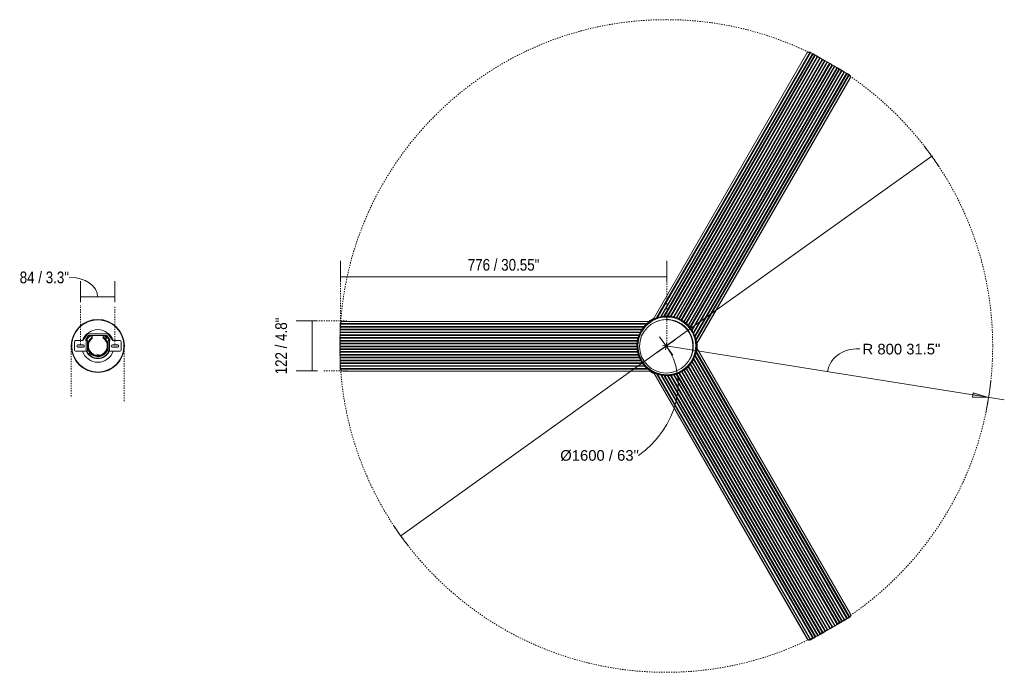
# Model space of a CAD drawing. Header units: millimetres. Extents: x 5571 to 11687, y -551 to 7395.
# Tile 3 of 3: x 9274 to 11687, y 5795 to 7395. Entities that reach past the tile are written whole.
import ezdxf

# ---------------------------------------------------------------- set-up
doc = ezdxf.new("R2010")
doc.units = ezdxf.units.MM
doc.linetypes.add('Dash', pattern=[6, 3, -3])
for name, color, linetype, lineweight in [('0_23', 7, 'Continuous', 9), ('0_87', 7, 'Continuous', 9), ('Aparatos eléctricos', 7, 'Continuous', 9), ('Cotas', 7, 'Continuous', 9), ('Cotas-13', 7, 'Continuous', 9), ('Elementos de detalle', 7, 'Continuous', 9), ('Lighthing Fixture Detail Wide Black', 7, 'Continuous', 20)]:
    doc.layers.add(name, color=color, linetype=linetype, lineweight=lineweight)
doc.layers.add('Lighthing Fixture Dim Grey Dash', color=7, linetype='Dash', lineweight=9, true_color=0xd2d2d2)
doc.styles.add('Arial', font='arial.ttf', dxfattribs={"height": 26})
doc.styles.add('Arial Narrow', font='ARIALN.TTF', dxfattribs={"height": 28.6})
doc.dimstyles.new('Diameter_-_3mm_Arial', dxfattribs={"dimscale": 304.8, "dimtxt": 26.526744, "dimasz": 0, "dimexe": 0.102362, "dimexo": 0, "dimgap": 0.063976, "dimtad": 3, "dimjust": 3, "dimtih": 1, "dimtoh": 1, "dimdec": 0, "dimzin": 0, "dimdsep": 46, "dimtxsty": 'Arial', "dimblk1": 'NONE', "dimblk2": 'NONE', "dimsah": 1, "dimcen": 0.09, "dimadec": 0, "dimazin": 0, "dimtfac": 1, "dimtdec": 4, "dimtix": 1, "dimtmove": 0, "dimatfit": 2, "dimfxl": 1, "dimtvp": 1, "dimtolj": 1, "dimtzin": 0, "dimarcsym": 2})
doc.dimstyles.new('FARO_-_2_2mm_Arial_Narrow_mm_Inch_Left', dxfattribs={"dimscale": 304.8, "dimtxt": 29.270126, "dimasz": 0, "dimexe": 0.127953, "dimexo": 0.0625, "dimgap": 0.021325, "dimtad": 1, "dimdec": 0, "dimzin": 0, "dimdsep": 46, "dimtxsty": 'Arial Narrow', "dimblk1": 'NONE', "dimblk2": 'NONE', "dimsah": 1, "dimcen": 0.09, "dimadec": 0, "dimazin": 0, "dimtfac": 1, "dimtdec": 4, "dimtix": 1, "dimtmove": 2, "dimatfit": 3, "dimfxl": 0.042651, "dimfxlon": 1, "dimtvp": 1, "dimtolj": 1, "dimtzin": 0, "dimarcsym": 2})
doc.dimstyles.new('FARO_-_2_2mm_Arial_Narrow_mm_Inch_Right', dxfattribs={"dimscale": 304.8, "dimtxt": 29.270126, "dimasz": 0, "dimexe": 0.127953, "dimexo": 0.0625, "dimgap": 0.021325, "dimtad": 1, "dimdec": 0, "dimzin": 0, "dimdsep": 46, "dimtxsty": 'Arial Narrow', "dimblk1": 'NONE', "dimblk2": 'NONE', "dimsah": 1, "dimcen": 0.09, "dimadec": 0, "dimazin": 0, "dimtfac": 1, "dimtdec": 4, "dimtix": 1, "dimtmove": 1, "dimatfit": 3, "dimfxl": 0.042651, "dimfxlon": 1, "dimtvp": 1, "dimtolj": 1, "dimtzin": 0, "dimarcsym": 2})
doc.dimstyles.new('FARO_-_2_2mm_Arial_Narrow_mm_Inch_Right_1', dxfattribs={"dimscale": 304.8, "dimtxt": 29.270126, "dimasz": 0, "dimexe": 0.127953, "dimexo": 0.0625, "dimgap": 0.021325, "dimtad": 1, "dimdec": 0, "dimzin": 0, "dimdsep": 46, "dimtxsty": 'Arial Narrow', "dimblk1": 'NONE', "dimblk2": 'NONE', "dimsah": 1, "dimcen": 0.09, "dimadec": 0, "dimazin": 0, "dimtfac": 1, "dimtdec": 4, "dimtix": 1, "dimtmove": 0, "dimatfit": 3, "dimfxl": 0.042651, "dimfxlon": 1, "dimtvp": 1, "dimtolj": 1, "dimtzin": 0, "dimarcsym": 2})
doc.dimstyles.new('Radial_-_3mm_Arial', dxfattribs={"dimscale": 304.8, "dimtxt": 26.526744, "dimasz": 0.127953, "dimexe": 0.127953, "dimexo": 0, "dimgap": 0.074639, "dimtad": 3, "dimjust": 3, "dimtih": 1, "dimtoh": 1, "dimdec": 0, "dimzin": 0, "dimdsep": 46, "dimtxsty": 'Arial', "dimsah": 1, "dimcen": 0.09, "dimdle": 0.127953, "dimadec": 0, "dimazin": 0, "dimtfac": 1, "dimtdec": 4, "dimtix": 1, "dimtmove": 0, "dimatfit": 2, "dimfxl": 1, "dimtvp": 1, "dimtfill": 1, "dimtolj": 1, "dimtzin": 0, "dimarcsym": 2})

# ---------------------------------------------------------------- blocks, each defined once
blk = doc.blocks.new('34287-1TW - 34287-1TW CRUISER XL LED Black fan with DC motor-587021-Planta_PDF Fixing Holes')
at = {"layer": '0_23'}
for p, q in [((-12.7, 28.5), (-12.7, 54.5)), ((-9.7, 57.5), (10.3, 57.5)), ((13.3, 54.5), (13.3, 36.5)), ((-13.8, 27.5), (-14.1, 27.5)), ((-12.7, 28.1), (-13.6, 26.6)), ((-11.8, 23.1), (-13.6, 26.6)), ((13.3, 28.5), (-12.7, 28.5)), ((-12.7, 28.5), (-12.7, 25.5)), ((13.3, 25.5), (-12.7, 25.5)), ((-2.7, 48.1), (-2.7, 47.7)), ((3.3, 47.7), (3.3, 48.1)), ((13.3, 36.5), (29, 25.5)), ((16.3, 29.5), (13.3, 29.5)), ((13.3, 29.5), (13.3, 28.5)), ((13.3, 25.5), (13.3, 28.5)), ((13.3, 28), (13.5, 28)), ((14.6, 27.5), (14.4, 27.5)), ((26.3, 22.5), (16.3, 29.5)), ((-25.7, 1.5), (-25.7, 0)), ((-25.7, 0), (-25.7, -1.5)), ((-23.2, 1.5), (-24.7, 1.5)), ((-23.2, -1.5), (-23.2, 1.5)), ((-23.2, 1.5), (-21.2, 1.5)), ((-21.2, 1.5), (-21.2, -1.5)), ((-21.2, 1.5), (-21.2, -1.5)), ((24.3, 13.5), (21.3, 13.5)), ((24.3, 19.6), (24.3, 13.5)), ((26.3, -22.5), (26.3, 22.5)), ((30.3, 23), (30.3, -23)), ((-24.7, -1.5), (-23.2, -1.5)), ((-23.2, -1.5), (-21.2, -1.5)), ((-13.6, -26.6), (-11.8, -23.1)), ((16.3, -29.5), (26.3, -22.5)), ((21.3, -13.5), (24.3, -13.5)), ((24.3, -13.5), (24.3, -19.6)), ((-14.1, -27.5), (-13.8, -27.5)), ((-12.7, -28.1), (-13.6, -26.6)), ((-12.7, -25.5), (-12.7, -28.5)), ((-12.7, -25.5), (13.3, -25.5)), ((-12.7, -54.5), (-12.7, -28.5)), ((-12.7, -28.5), (13.3, -28.5)), ((-2.7, -36.1), (-2.7, -36.6)), ((3.3, -36.6), (3.3, -36.1)), ((29, -25.5), (13.3, -36.5)), ((13.3, -28.5), (13.3, -25.5)), ((13.5, -28), (13.3, -28)), ((13.3, -28.5), (13.3, -29.5)), ((13.3, -29.5), (16.3, -29.5)), ((13.3, -36.5), (13.3, -54.5)), ((14.4, -27.5), (14.6, -27.5)), ((10.3, -57.5), (-9.7, -57.5))]:
    blk.add_line(p, q, dxfattribs=at)
at = {"layer": '0_23', "flags": 128}
for points in [[(-24.7, 1.5), (-24.6, 2.5), (-24.5, 3.5), (-24.3, 4.5), (-24.1, 5.5), (-23.9, 6.4), (-23.6, 7.4), (-23.3, 8.3), (-23, 9.3), (-22.6, 10.2), (-22.1, 11.1), (-21.7, 12), (-21.2, 12.9), (-20.7, 13.7), (-20.1, 14.5), (-19.5, 15.3), (-18.9, 16.1), (-18.2, 16.9), (-17.5, 17.6), (-16.8, 18.3), (-16.1, 18.9), (-15.3, 19.6), (-14.5, 20.2), (-13.7, 20.8), (-12.8, 21.3), (-12, 21.8), (-11.1, 22.3), (-10.2, 22.7), (-9.3, 23.1), (-8.3, 23.5), (-7.4, 23.8), (-6.4, 24.1), (-5.5, 24.3), (-4.5, 24.5), (-3.5, 24.7), (-2.5, 24.8), (-1.5, 24.9), (-0.5, 25), (0.5, 25), (1.5, 25), (2.5, 24.9), (3.5, 24.8), (4.5, 24.6), (5.4, 24.5), (6.4, 24.2), (7.4, 24), (8.3, 23.7), (9.3, 23.3), (10.2, 22.9), (11.1, 22.5), (12, 22.1), (12.9, 21.6), (13.7, 21.1), (14.6, 20.5), (15.4, 19.9), (16.2, 19.3), (16.9, 18.6), (17.6, 18), (18.3, 17.3), (19, 16.5), (19.7, 15.8), (20.3, 15), (20.9, 14.1), (21.3, 13.5)], [(21.3, -13.5), (20.7, -14.3), (20.1, -15.1), (19.5, -15.9), (18.9, -16.7), (18.2, -17.4), (17.5, -18.1), (16.7, -18.8), (16, -19.4), (15.2, -20), (14.4, -20.6), (13.5, -21.2), (12.7, -21.7), (11.8, -22.2), (10.9, -22.6), (10, -23), (9.1, -23.4), (8.1, -23.7), (7.2, -24), (6.2, -24.3), (5.2, -24.5), (4.2, -24.7), (3.3, -24.8), (2.3, -24.9), (1.3, -25), (0.3, -25), (-0.7, -25), (-1.7, -24.9), (-2.7, -24.8), (-3.7, -24.7), (-4.7, -24.5), (-5.7, -24.3), (-6.6, -24), (-7.6, -23.7), (-8.5, -23.4), (-9.5, -23), (-10.4, -22.6), (-11.3, -22.2), (-12.2, -21.7), (-13, -21.2), (-13.9, -20.6), (-14.7, -20.1), (-15.5, -19.4), (-16.2, -18.8), (-17, -18.1), (-17.7, -17.4), (-18.4, -16.7), (-19, -15.9), (-19.6, -15.2), (-20.2, -14.3), (-20.8, -13.5), (-21.3, -12.7), (-21.8, -11.8), (-22.2, -10.9), (-22.7, -10), (-23, -9.1), (-23.4, -8.1), (-23.7, -7.2), (-24, -6.2), (-24.2, -5.2), (-24.4, -4.3), (-24.5, -3.3), (-24.6, -2.3), (-24.7, -1.5)]]:
    blk.add_lwpolyline(points, dxfattribs=at)
at = {"layer": '0_23'}
for centre, radius, start, end in [((-9.7, 54.5), 3, 90, 180), ((0.3, 48.1), 3, 173.6268, 180), ((0.3, 48.1), 3, 21.8099, 158.1901), ((0.3, 48.1), 3, 360, 6.3732), ((10.3, 54.5), 3, 0, 90), ((0.3, 0), 31, 114.7939, 245.2061), ((0.3, 0), 30, 117.5, 242.5), ((0.3, 0), 25, 32.6836, 176.5602), ((0.3, 0), 31, 39.268, 64.6792), ((27.3, 23), 3, 0, 55.008), ((0.3, 0), 26, 117.4724, 176.6391), ((0.3, 0), 26, 162.8127, 176.0294), ((0.3, 0), 26, 149.335, 159.1157), ((0.3, 0), 23, 35.9413, 176.2607), ((0.3, 0), 26, 135.3259, 144.5426), ((0.3, 0), 26, 117.5, 130.9729), ((19.7, 19.4), 2, 90, 270), ((19.7, 19.4), 2, 270, 90), ((0.3, 0), 26, 183.3827, 222.222), ((0.3, 0), 26, 184.8315, 201.3503), ((0.3, 0), 25, 183.4398, 327.3164), ((0.3, 0), 26, 204.789, 222.1651), ((0.3, 0), 23, 183.7393, 324.0587), ((-19.2, -19.4), 2, 90, 270), ((-19.2, -19.4), 2, 85.0121, 90), ((-19.2, -19.4), 2, 270, 4.9879), ((-19.2, -19.4), 2, 4.9879, 85.0121), ((0.3, 0), 26, 227.8349, 242.5), ((0.3, 0), 31, 295.3208, 320.732), ((27.3, -23), 3, 304.992, 0), ((0.3, -36.1), 3, 173.5142, 180), ((0.3, -36.1), 3, 21.8345, 158.1655), ((0.3, -36.1), 3, 0, 6.4858), ((-9.7, -54.5), 3, 180, 270), ((10.3, -54.5), 3, 270, 0)]:
    blk.add_arc(centre, radius, start, end, dxfattribs=at)
for points in [[(-25.7, 0), (-25.7, 0.3), (-25.7, 0.8), (-25.7, 1.3), (-25.7, 1.5)], [(-25.7, -1.5), (-25.7, -1.3), (-25.7, -0.8), (-25.7, -0.3), (-25.7, 0)], [(21.3, 13.5), (21.3, 13.5), (21.1, 13.5), (20.2, 13.5), (19.4, 13.5), (18.9, 13.5)], [(18.9, -13.5), (19.4, -13.5), (20.2, -13.5), (21.1, -13.5), (21.3, -13.5), (21.3, -13.5)]]:
    blk.add_open_spline(points, degree=3, dxfattribs=at)
at = {"layer": 'Aparatos eléctricos', "flags": 128}
for points in [[(0.3, -64), (-2.3, -63.9), (-4.9, -63.8), (-7.4, -63.5), (-9.9, -63.2), (-12.5, -62.7), (-15, -62.2), (-17.4, -61.5), (-19.9, -60.8), (-22.3, -59.9), (-24.7, -58.9), (-27, -57.9), (-29.3, -56.8), (-31.5, -55.5), (-33.7, -54.2), (-35.9, -52.8), (-38, -51.3), (-40, -49.8), (-41.9, -48.1), (-43.8, -46.4), (-45.7, -44.6), (-47.4, -42.7), (-49.1, -40.8), (-50.7, -38.8), (-52.2, -36.7), (-53.6, -34.6), (-54.9, -32.4), (-56.2, -30.2), (-57.4, -27.9), (-58.4, -25.6), (-59.4, -23.2), (-60.3, -20.8), (-61.1, -18.3), (-61.7, -15.9), (-62.3, -13.4), (-62.8, -10.9), (-63.2, -8.3), (-63.5, -5.8), (-63.7, -3.2), (-63.7, -0.7), (-63.7, 1.9), (-63.6, 4.4), (-63.4, 7), (-63, 9.5), (-62.6, 12), (-62.1, 14.5), (-61.4, 17), (-60.7, 19.5), (-59.9, 21.9), (-59, 24.3), (-57.9, 26.6), (-56.8, 28.9), (-55.6, 31.2), (-54.3, 33.4), (-53, 35.6), (-51.5, 37.7), (-49.9, 39.7), (-48.3, 41.7), (-46.6, 43.6), (-44.8, 45.4), (-43, 47.2), (-41.1, 48.9), (-39.1, 50.5), (-37, 52), (-34.9, 53.5), (-32.7, 54.8), (-30.5, 56.1), (-28.3, 57.3), (-25.9, 58.4), (-23.6, 59.4), (-21.2, 60.3), (-18.8, 61.1), (-16.3, 61.8), (-13.8, 62.4), (-11.3, 62.9), (-8.8, 63.4), (-6.2, 63.7), (-3.7, 63.9), (-1.1, 64), (0.3, 64)], [(0.3, 64), (2.8, 63.9), (5.4, 63.8), (7.9, 63.5), (10.4, 63.2), (13, 62.7), (15.5, 62.2), (17.9, 61.5), (20.4, 60.8), (22.8, 59.9), (25.2, 58.9), (27.5, 57.9), (29.8, 56.8), (32.1, 55.5), (34.2, 54.2), (36.4, 52.8), (38.5, 51.3), (40.5, 49.8), (42.5, 48.1), (44.3, 46.4), (46.2, 44.6), (47.9, 42.7), (49.6, 40.8), (51.2, 38.8), (52.7, 36.7), (54.1, 34.6), (55.4, 32.4), (56.7, 30.2), (57.9, 27.9), (58.9, 25.6), (59.9, 23.2), (60.8, 20.8), (61.6, 18.3), (62.3, 15.9), (62.8, 13.4), (63.3, 10.9), (63.7, 8.3), (64, 5.8), (64.2, 3.2), (64.2, 0.7), (64.2, -1.9), (64.1, -4.4), (63.9, -7), (63.5, -9.5), (63.1, -12), (62.6, -14.5), (61.9, -17), (61.2, -19.5), (60.4, -21.9), (59.5, -24.3), (58.4, -26.6), (57.3, -28.9), (56.1, -31.2), (54.8, -33.4), (53.5, -35.6), (52, -37.7), (50.4, -39.7), (48.8, -41.7), (47.1, -43.6), (45.3, -45.4), (43.5, -47.2), (41.6, -48.9), (39.6, -50.5), (37.5, -52), (35.4, -53.5), (33.2, -54.8), (31, -56.1), (28.8, -57.3), (26.4, -58.4), (24.1, -59.4), (21.7, -60.3), (19.3, -61.1), (16.8, -61.8), (14.3, -62.4), (11.8, -62.9), (9.3, -63.4), (6.7, -63.7), (4.2, -63.9), (1.6, -64), (0.3, -64)]]:
    blk.add_lwpolyline(points, dxfattribs=at)
at = {"layer": 'Aparatos eléctricos'}
for radius, start, end in [(64, 90, 270), (64, 270, 90), (39.9, 109.0499, 250.9501), (39.9, 289.0499, 70.9501)]:
    blk.add_arc((0.3, 0), radius, start, end, dxfattribs=at)
blk = doc.blocks.new('34287-1TW - 34287-1TW CRUISER XL LED Black fan with DC motor-587021-Planta_PDF')
at = {"layer": '0_87'}
for p, q in [((-672.6, 435.5), (-675.2, 430.9)), ((-671.8, 436.8), (-672.6, 435.5)), ((-31.9, 65.6), (-672.6, 435.5)), ((-669.1, 441.4), (-671.8, 436.8)), ((-30.3, 66.4), (-671.8, 436.8)), ((-668.3, 442.8), (-669.1, 441.4)), ((-24, 69), (-669.1, 441.4)), ((-668.3, 442.8), (-665.7, 447.4)), ((-22, 69.6), (-668.3, 442.8)), ((-665.2, 448.2), (-665.7, 447.4)), ((-665.7, 447.4), (-14.7, 71.5)), ((-664.9, 448.7), (-12.4, 72)), ((-3.5, 73), (-657.1, 450.3)), ((4.8, 72.9), (657.1, 449.5)), ((5.4, 72.9), (657.2, 449.2)), ((664.9, 447.8), (13.7, 71.8)), ((16, 71.4), (665.7, 446.5)), ((23.2, 69.4), (668.4, 441.9)), ((25.2, 68.7), (669.2, 440.5)), ((31.3, 66.2), (671.8, 435.9)), ((33, 65.3), (672.6, 434.6)), ((657.2, 449.2), (657.1, 449.5)), ((665.2, 447.5), (665.4, 447.1)), ((665.4, 447.1), (665.2, 447.5)), ((665.7, 446.5), (665.4, 447.1)), ((668.4, 441.9), (665.7, 446.5)), ((669.2, 440.5), (668.4, 441.9)), ((671.8, 435.9), (669.2, 440.5)), ((672.6, 434.6), (671.8, 435.9)), ((675.3, 430), (672.6, 434.6)), ((-686.3, 411.7), (-689, 407.1)), ((-685.5, 413), (-686.3, 411.7)), ((-55.4, 47.4), (-686.3, 411.7)), ((-682.9, 417.6), (-685.5, 413)), ((-54.3, 48.6), (-685.5, 413)), ((-682.1, 419), (-682.9, 417.6)), ((-50.6, 52.6), (-682.9, 417.6)), ((-679.4, 423.6), (-682.1, 419)), ((-49.4, 53.7), (-682.1, 419)), ((-678.7, 424.9), (-679.4, 423.6)), ((-45.2, 57.4), (-679.4, 423.6)), ((-676, 429.5), (-678.7, 424.9)), ((-43.9, 58.4), (-678.7, 424.9)), ((-675.2, 430.9), (-676, 429.5)), ((-38.9, 61.7), (-676, 429.5)), ((-37.5, 62.7), (-675.2, 430.9)), ((38.5, 62.3), (675.3, 430)), ((39.9, 61.4), (676, 428.6)), ((44.8, 58.1), (678.7, 424)), ((46.1, 57), (679.5, 422.7)), ((50.3, 53.3), (682.1, 418.1)), ((51.6, 52.2), (682.9, 416.7)), ((55.2, 48.2), (685.6, 412.1)), ((56.2, 47), (686.4, 410.8)), ((676, 428.6), (675.3, 430)), ((678.7, 424), (676, 428.6)), ((679.5, 422.7), (678.7, 424)), ((682.1, 418.1), (679.5, 422.7)), ((682.9, 416.7), (682.1, 418.1)), ((685.6, 412.1), (682.9, 416.7)), ((686.4, 410.8), (685.6, 412.1)), ((689, 406.2), (686.4, 410.8)), ((-700, 387.9), (-702.7, 383.2)), ((-699.3, 389.2), (-700, 387.9)), ((-69, 23.5), (-700, 387.9)), ((-696.6, 393.8), (-699.3, 389.2)), ((-68.4, 25), (-699.3, 389.2)), ((-695.8, 395.2), (-696.6, 393.8)), ((-66.4, 30), (-696.6, 393.8)), ((-693.2, 399.8), (-695.8, 395.2)), ((-65.8, 31.4), (-695.8, 395.2)), ((-692.4, 401.1), (-693.2, 399.8)), ((-63.4, 36.2), (-693.2, 399.8)), ((-689.7, 405.7), (-692.4, 401.1)), ((-62.6, 37.5), (-692.4, 401.1)), ((-689, 407.1), (-689.7, 405.7)), ((-59.6, 41.9), (-689.7, 405.7)), ((-58.8, 43.2), (-689, 407.1)), ((59.6, 42.8), (689, 406.2)), ((60.4, 41.5), (689.8, 404.8)), ((63.4, 37), (692.4, 400.2)), ((64.1, 35.7), (693.2, 398.9)), ((66.5, 30.9), (695.9, 394.3)), ((67.2, 29.5), (696.7, 392.9)), ((69.1, 24.5), (699.3, 388.3)), ((69.6, 23), (700.1, 387)), ((689.8, 404.8), (689, 406.2)), ((692.4, 400.2), (689.8, 404.8)), ((693.2, 398.9), (692.4, 400.2)), ((695.9, 394.3), (693.2, 398.9)), ((696.7, 392.9), (695.9, 394.3)), ((699.3, 388.3), (696.7, 392.9)), ((700.1, 387), (699.3, 388.3)), ((702.8, 382.4), (700.1, 387)), ((-713.8, 364), (-716.5, 359.4)), ((-713, 365.4), (-713.8, 364)), ((-72.6, -6.1), (-713.8, 364)), ((-710.4, 370), (-713, 365.4)), ((-72.7, -4.3), (-713, 365.4)), ((-709.6, 371.3), (-710.4, 370)), ((-72.9, 1.9), (-710.4, 370)), ((-706.9, 376), (-709.6, 371.3)), ((-72.7, 3.7), (-709.6, 371.3)), ((-706.1, 377.3), (-706.9, 376)), ((-72.4, 9.6), (-706.9, 376)), ((-703.5, 381.9), (-706.1, 377.3)), ((-72, 11.2), (-706.1, 377.3)), ((-702.7, 383.2), (-703.5, 381.9)), ((-70.9, 16.7), (-703.5, 381.9)), ((-70.6, 18.3), (-702.7, 383.2)), ((71.2, 17.8), (702.8, 382.4)), ((71.6, 16.2), (703.5, 381)), ((72.7, 10.7), (706.2, 376.4)), ((72.9, 9), (707, 375.1)), ((73.1, -6.8), (713.8, 363.2)), ((73.2, -4.9), (713.1, 364.5)), ((73.3, 3.1), (709.6, 370.5)), ((73.4, 1.4), (710.4, 369.1)), ((703.5, 381), (702.8, 382.4)), ((706.2, 376.4), (703.5, 381)), ((707, 375.1), (706.2, 376.4)), ((709.6, 370.5), (707, 375.1)), ((710.4, 369.1), (709.6, 370.5)), ((713.1, 364.5), (710.4, 369.1)), ((713.8, 363.2), (713.1, 364.5)), ((716.5, 358.6), (713.8, 363.2)), ((-720.6, 352.1), (-68.7, -24.3)), ((-720.4, 352.5), (-720.3, 352.9)), ((-720.3, 352.9), (-720.4, 352.5)), ((-719.9, 353.5), (-720.3, 352.9)), ((-717.2, 358.1), (-719.9, 353.5)), ((-69.4, -22), (-719.9, 353.5)), ((-718, 344.8), (-718.2, 344.5)), ((-65.2, -32.6), (-718.2, 344.5)), ((-65.5, -32), (-718, 344.8)), ((-716.5, 359.4), (-717.2, 358.1)), ((-71.3, -14.8), (-717.2, 358.1)), ((-71.7, -12.8), (-716.5, 359.4)), ((65.3, -33.2), (718.2, 343.7)), ((720.7, 351.3), (68.9, -25)), ((719.9, 352.6), (69.7, -22.8)), ((71.7, -15.5), (717.3, 357.2)), ((72.1, -13.5), (716.5, 358.6)), ((717.3, 357.2), (716.5, 358.6)), ((717.3, 357.2), (719.9, 352.6)), ((720.4, 351.8), (719.9, 352.6)), ((-61.8, -38.7), (-61.8, -794)), ((-56.5, -800), (-56.5, -46.1)), ((-54.9, -800), (-54.9, -47.9)), ((60.1, -42.1), (60.1, -794)), ((60.4, -41.5), (60.4, -794)), ((-49.6, -53.5), (-49.6, -800)), ((-48.1, -54.8), (-48.1, -800)), ((-42.7, -59.2), (-42.7, -800)), ((-41.2, -60.2), (-41.2, -800)), ((-35.9, -63.7), (-35.9, -800)), ((-34.3, -64.4), (-34.3, -800)), ((-29, -67.1), (-29, -800)), ((-27.4, -67.8), (-27.4, -800)), ((-22.1, -69.6), (-22.1, -800)), ((-20.6, -70.1), (-20.6, -800)), ((-15.3, -71.4), (-15.3, -800)), ((-13.7, -71.7), (-13.7, -800)), ((12.2, -72.1), (12.2, -800)), ((13.8, -71.8), (13.8, -800)), ((19.1, -70.7), (19.1, -800)), ((20.7, -70.3), (20.7, -800)), ((26, -68.4), (26, -800)), ((27.5, -67.9), (27.5, -800)), ((32.9, -65.4), (32.9, -800)), ((34.4, -64.6), (34.4, -800)), ((39.7, -61.5), (39.7, -800)), ((41.3, -60.5), (41.3, -800)), ((46.6, -56.6), (46.6, -800)), ((48.2, -55.2), (48.2, -800)), ((53.5, -50.2), (53.5, -800)), ((55, -799.9), (55, -48.4)), ((-8.4, -72.7), (-8.4, -800)), ((-6.8, -72.8), (-6.8, -800)), ((-1.5, -73.1), (-1.5, -800)), ((0, -73.2), (0, -800)), ((5.4, -72.9), (5.4, -800)), ((6.9, -72.8), (6.9, -800)), ((60.1, -794), (60.4, -794)), ((-55.9, -800), (-54.9, -800)), ((-49.6, -800), (-54.9, -800)), ((-49.6, -800), (-48.1, -800)), ((-48.1, -800), (-42.7, -800)), ((-42.7, -800), (-41.2, -800)), ((-41.2, -800), (-35.9, -800)), ((-35.9, -800), (-34.3, -800)), ((-34.3, -800), (-29, -800)), ((-29, -800), (-27.4, -800)), ((-27.4, -800), (-22.1, -800)), ((-22.1, -800), (-20.6, -800)), ((-20.6, -800), (-15.3, -800)), ((-15.3, -800), (-13.7, -800)), ((-13.7, -800), (-8.4, -800)), ((-8.4, -800), (-6.8, -800)), ((-6.8, -800), (-1.5, -800)), ((-1.5, -800), (0, -800)), ((0, -800), (5.4, -800)), ((5.4, -800), (6.9, -800)), ((6.9, -800), (12.2, -800)), ((12.2, -800), (13.8, -800)), ((13.8, -800), (19.1, -800)), ((19.1, -800), (20.7, -800)), ((20.7, -800), (26, -800)), ((26, -800), (27.5, -800)), ((27.5, -800), (32.9, -800)), ((32.9, -800), (34.4, -800)), ((34.4, -800), (39.7, -800)), ((39.7, -800), (41.3, -800)), ((41.3, -800), (46.6, -800)), ((46.6, -800), (48.2, -800)), ((48.2, -800), (53.5, -800)), ((53.5, -800), (54.2, -800)), ((54.6, -800), (54.2, -800)), ((54.2, -800), (54.6, -800))]:
    blk.add_line(p, q, dxfattribs=at)
at = {"layer": '0_87', "flags": 128}
for points in [[(-664.9, 448.7), (-665, 448.5), (-665.2, 448.2)], [(-657.1, 450.3), (-661.3, 451), (-664.9, 448.7)], [(664.9, 447.8), (661.3, 449.9), (657.2, 449.2)], [(665.4, 447.1), (665.1, 447.5), (664.9, 447.8)], [(-720.6, 352.1), (-720.7, 348), (-718, 344.8)], [(-720.3, 352.9), (-720.4, 352.5), (-720.6, 352.1)], [(718.2, 343.7), (720.9, 347), (720.7, 351.3)], [(720.7, 351.3), (720.6, 351.5), (720.4, 351.8)], [(-61.8, -794), (-60.3, -798), (-56.5, -800)], [(55, -799.9), (58.7, -797.9), (60.1, -794)], [(-56.5, -800), (-56.2, -800), (-55.9, -800)], [(54.2, -800), (54.6, -800), (55, -799.9)]]:
    blk.add_lwpolyline(points, dxfattribs=at)
at = {"layer": '0_87'}
for centre, major_axis, start_param, end_param in [((660, 444.5), (5.2, 3), 0.392699, 1.570796), ((660, 444.5), (5.2, 3), 0, 0.076998), ((-715.3, 349.5), (-5.2, 3), 0.392699, 1.570796), ((-715.3, 349.5), (-5.2, 3), 0, 0.073042), ((54.6, -794), (0, 6), 3.534292, 4.712389), ((54.6, -794), (0, 6), 3.141593, 3.216379)]:
    blk.add_ellipse(centre, major_axis=major_axis, ratio=0.97437, start_param=start_param, end_param=end_param, dxfattribs=at)
at = {"layer": 'Aparatos eléctricos'}
for p, q in [((-3.9, 73.1), (-5, 73.1)), ((-3.9, 73.1), (-3.6, 73)), ((3.4, 73.2), (3.2, 73)), ((4.9, 73.1), (3.4, 73.2)), ((5.4, 72.9), (5.7, 73)), ((52.9, 36.4), (52.9, 36.4)), ((-65.5, -32), (-65.7, -31.8)), ((-65.4, -32.5), (-64.7, -33.8)), ((-64.7, -33.8), (-64.5, -34)), ((-61, -40.1), (-61, -39.9)), ((-61, -40.1), (-60.4, -41.1)), ((60.5, -41.6), (62, -39.3)), ((60.8, -41), (60.8, -41.2)), ((62, -39.3), (62, -39.1)), ((65.7, -33), (65.4, -33.1)), ((65.7, -33), (66.1, -32))]:
    blk.add_line(p, q, dxfattribs=at)
at = {"layer": 'Aparatos eléctricos', "flags": 128}
for points in [[(0.3, -71.4), (-2.6, -71.4), (-5.5, -71.2), (-8.3, -70.9), (-11.1, -70.5), (-13.9, -70), (-16.7, -69.4), (-19.5, -68.7), (-22.2, -67.8), (-24.9, -66.9), (-27.6, -65.8), (-30.2, -64.6), (-32.7, -63.4), (-35.2, -62), (-37.7, -60.5), (-40.1, -59), (-42.4, -57.3), (-44.7, -55.6), (-46.9, -53.7), (-49, -51.8), (-51, -49.8), (-52.9, -47.7), (-54.8, -45.5), (-56.6, -43.3), (-58.3, -41), (-59.9, -38.6), (-61.4, -36.2), (-62.8, -33.7), (-64.1, -31.1), (-65.2, -28.5), (-66.3, -25.9), (-67.3, -23.2), (-68.2, -20.5), (-69, -17.7), (-69.6, -14.9), (-70.2, -12.1), (-70.6, -9.3), (-70.9, -6.5), (-71.1, -3.6), (-71.2, -0.8), (-71.2, 2.1), (-71, 4.9), (-70.8, 7.8), (-70.4, 10.6), (-69.9, 13.4), (-69.3, 16.2), (-68.6, 19), (-67.8, 21.7), (-66.9, 24.4), (-65.8, 27.1), (-64.7, 29.7), (-63.5, 32.3), (-62.1, 34.8), (-60.7, 37.3), (-59.1, 39.7), (-57.5, 42), (-55.8, 44.3), (-54, 46.5), (-52.1, 48.7), (-50.1, 50.7), (-48, 52.7), (-45.9, 54.6), (-43.6, 56.4), (-41.4, 58.1), (-39, 59.7), (-36.6, 61.2), (-34.1, 62.6), (-31.6, 64), (-29, 65.2), (-26.4, 66.3), (-23.7, 67.3), (-21, 68.2), (-18.2, 69), (-15.4, 69.7), (-12.6, 70.3), (-9.8, 70.7), (-7, 71.1), (-4.1, 71.3), (-1.3, 71.4), (0.3, 71.4)], [(0.3, 71.4), (3.1, 71.4), (6, 71.2), (8.8, 70.9), (11.6, 70.5), (14.4, 70), (17.2, 69.4), (20, 68.7), (22.7, 67.8), (25.4, 66.9), (28.1, 65.8), (30.7, 64.6), (33.2, 63.4), (35.8, 62), (38.2, 60.5), (40.6, 59), (42.9, 57.3), (45.2, 55.6), (47.4, 53.7), (49.5, 51.8), (51.5, 49.8), (53.5, 47.7), (55.3, 45.5), (57.1, 43.3), (58.8, 41), (60.4, 38.6), (61.9, 36.2), (63.3, 33.7), (64.6, 31.1), (65.8, 28.5), (66.8, 25.9), (67.8, 23.2), (68.7, 20.5), (69.5, 17.7), (70.1, 14.9), (70.7, 12.1), (71.1, 9.3), (71.4, 6.5), (71.6, 3.6), (71.7, 0.8), (71.7, -2.1), (71.5, -4.9), (71.3, -7.8), (70.9, -10.6), (70.4, -13.4), (69.8, -16.2), (69.1, -19), (68.3, -21.7), (67.4, -24.4), (66.4, -27.1), (65.2, -29.7), (64, -32.3), (62.6, -34.8), (61.2, -37.3), (59.7, -39.7), (58, -42), (56.3, -44.3), (54.5, -46.5), (52.6, -48.7), (50.6, -50.7), (48.5, -52.7), (46.4, -54.6), (44.1, -56.4), (41.9, -58.1), (39.5, -59.7), (37.1, -61.2), (34.6, -62.6), (32.1, -64), (29.5, -65.2), (26.9, -66.3), (24.2, -67.3), (21.5, -68.2), (18.7, -69), (16, -69.7), (13.2, -70.3), (10.3, -70.7), (7.5, -71.1), (4.7, -71.3), (1.8, -71.4), (0.3, -71.4)], [(10.2, 63.2), (10.4, 63.2), (13, 62.7), (15.5, 62.2)], [(17, 61.7), (17.9, 61.5), (20.4, 60.8), (22.8, 59.9), (25.2, 58.9), (27.5, 57.9), (29.8, 56.8), (32.1, 55.5), (34.2, 54.2), (36.4, 52.8), (38.5, 51.3), (40.5, 49.8), (42.5, 48.1), (44.3, 46.4), (46.2, 44.6), (47.9, 42.7), (49.6, 40.8), (51.2, 38.8), (52.7, 36.7), (54.1, 34.6), (55.4, 32.4), (56.7, 30.2), (57.9, 27.9), (58.9, 25.6), (59.1, 25.2)]]:
    blk.add_lwpolyline(points, dxfattribs=at)
at = {"layer": 'Aparatos eléctricos'}
for radius, start, end in [(73.2, 90, 270), (74.6, 90, 94.5126), (74.6, 84.8981, 90), (73.2, 270, 90), (70.9, 90, 270), (65, 126.6442, 126.7948), (65, 90, 121.2812), (70.9, 270, 90), (65, 336.922, 90), (64, 37.1563, 67.8985), (64, 29.527, 30), (74.6, 204.8981, 213.5172), (74.6, 323.9026, 334.5126)]:
    blk.add_arc((0.3, 0), radius, start, end, dxfattribs=at)
blk = doc.blocks.new('DIMBLOCK9-Planta_PDF Fixing Holes')
at = {"layer": 'Cotas-13', "color": 251, "true_color": 0x5b5b5b}
for p, q in [((9422.4, 6715.1), (9422.4, 6754.1)), ((9506.6, 6715.1), (9506.6, 6754.1)), ((9422.4, 6715.1), (9506.6, 6715.1)), ((9422.4, 6715.1), (9422.4, 6702.1)), ((9506.6, 6715.1), (9506.6, 6702.1))]:
    blk.add_line(p, q, dxfattribs=at)
blk.add_ellipse((9394.8, 6715.1), major_axis=(69.7, 0), ratio=0.696666, start_param=0, end_param=1.570796, dxfattribs=at)
at = {"layer": 'Cotas-13', "color": 0, "insert": (9273.5, 6777.4), "char_height": 28.6, "width": 145.514, "attachment_point": 1, "line_spacing_factor": 0.974696, "style": 'Arial Narrow'}
blk.add_mtext('84 / 3.3"', dxfattribs=at)
blk = doc.blocks.new('_None')
blk = doc.blocks.new('DIMBLOCK10-Planta_PDF')
at = {"layer": 'Cotas-13', "color": 8, "true_color": 0x787878}
for p, q in [((10858.1, 6595), (11508.6, 7060.7)), ((10858.1, 6595), (10207.6, 6129.2)), ((10849, 6596.5), (10867.2, 6593.5)), ((10856.6, 6585.9), (10859.6, 6604))]:
    blk.add_line(p, q, dxfattribs=at)
for start, end in [(33.367, 37.8361), (213.367, 217.8361)]:
    blk.add_arc((10858.1, 6595), 800, start, end, dxfattribs=at)
blk.add_ellipse((10686, 6471.8), major_axis=(172.1, 123.2), ratio=0.844855, start_param=4.712389, end_param=6.283185, dxfattribs=at)
at = {"layer": 'Cotas-13', "color": 0, "insert": (10598.3, 6339.7), "char_height": 26, "width": 230.171, "attachment_point": 1, "line_spacing_factor": 0.941778, "style": 'Arial'}
blk.add_mtext('Ø1600 / 63"', dxfattribs=at)
blk = doc.blocks.new('DIMBLOCK11-Planta_PDF')
at = {"layer": 'Cotas-13', "true_color": 0x777777}
blk.add_hatch(color=8, dxfattribs=at).paths.add_polyline_path([(11648.1, 6468.7), (11610.4, 6479.9), (11608.8, 6469.8)])
at = {"layer": 'Cotas-13', "color": 8, "true_color": 0x777777}
for p, q in [((10874.3, 6572.6), (10841.9, 6617.3)), ((10880.4, 6611.1), (10835.8, 6578.8)), ((10858.1, 6595), (11686.6, 6462.6)), ((11610.4, 6479.9), (11608.8, 6469.8)), ((11608.8, 6469.8), (11648.1, 6468.7)), ((11648.1, 6468.7), (11610.4, 6479.9))]:
    blk.add_line(p, q, dxfattribs=at)
blk.add_arc((10858.1, 6595), 800, 348.1279, 353.7142, dxfattribs=at)
blk.add_ellipse((11328.5, 6519.8), major_axis=(-75.4, 12), ratio=0.890411, start_param=4.712389, end_param=6.283185, dxfattribs=at)
at = {"layer": 'Cotas-13', "color": 0, "insert": (11339.2, 6600.3), "char_height": 26, "width": 227.722, "attachment_point": 1, "line_spacing_factor": 0.941778, "style": 'Arial', "bg_fill": 3, "box_fill_scale": 1.25, "bg_fill_color": 256, "bg_fill_true_color": 13158600, "bg_fill_transparency": 0}
blk.add_mtext('R 800 31.5"', dxfattribs=at)
blk = doc.blocks.new('DIMBLOCK12-Planta_PDF')
at = {"layer": 'Cotas-13', "color": 251, "true_color": 0x5b5b5b}
for p, q in [((9990.5, 6656.3), (9951.5, 6656.3)), ((9990.5, 6656.3), (9990.5, 6534)), ((9990.5, 6656.3), (10003.5, 6656.3)), ((9990.5, 6534), (9951.5, 6534)), ((9990.5, 6534), (10003.5, 6534))]:
    blk.add_line(p, q, dxfattribs=at)
at = {"layer": 'Cotas-13', "color": 0, "insert": (9900, 6525.4), "char_height": 28.6, "width": 167.258, "attachment_point": 1, "rotation": 90, "line_spacing_factor": 0.974696, "style": 'Arial Narrow'}
blk.add_mtext('122 / 4.8"', dxfattribs=at)
blk = doc.blocks.new('DIMBLOCK13-Planta_PDF')
at = {"layer": 'Cotas-13', "color": 251, "true_color": 0x5b5b5b}
for p, q in [((10059.6, 6764.8), (10059.6, 6803.8)), ((10859.3, 6764.8), (10859.3, 6803.8)), ((10059.6, 6764.8), (10859.3, 6764.8)), ((10059.6, 6764.8), (10059.6, 6751.8)), ((10859.3, 6764.8), (10859.3, 6751.8))]:
    blk.add_line(p, q, dxfattribs=at)
at = {"layer": 'Cotas-13', "color": 0, "insert": (10371.6, 6808.3), "char_height": 28.6, "width": 210.745, "attachment_point": 1, "line_spacing_factor": 0.974696, "style": 'Arial Narrow'}
blk.add_mtext('776 / 30.55"', dxfattribs=at)

msp = doc.modelspace()

# ---------------------------------------------------------------- hatches: boundary and pattern name
at = {"layer": 'Elementos de detalle', "true_color": 0xc0c0c0}
h = msp.add_hatch(color=9, dxfattribs=at)
h.paths.add_polyline_path([(9428.4, 6592.1), (9429.1, 6592.2), (9429.9, 6592.5), (9430.5, 6593), (9431, 6593.6), (9431.3, 6594.3), (9431.4, 6595.1), (9431.3, 6595.9), (9431, 6596.6), (9430.5, 6597.2), (9429.9, 6597.7), (9429.1, 6598), (9428.4, 6598.1), (9415.6, 6598), (9414.9, 6597.7), (9414.3, 6597.2), (9413.8, 6596.6), (9413.5, 6595.9), (9413.4, 6595.1), (9413.5, 6594.3), (9413.8, 6593.6), (9414.3, 6593), (9414.9, 6592.5), (9415.6, 6592.2), (9417.2, 6592.1)])
h.paths.add_polyline_path([(9512.6, 6592.1), (9513.4, 6592.2), (9514.1, 6592.5), (9514.7, 6593), (9515.2, 6593.6), (9515.5, 6594.3), (9515.6, 6595.1), (9515.5, 6595.9), (9515.2, 6596.6), (9514.7, 6597.2), (9514.1, 6597.7), (9513.4, 6598), (9512.6, 6598.1), (9499.9, 6598), (9499.2, 6597.7), (9498.5, 6597.2), (9498.1, 6596.6), (9497.8, 6595.9), (9497.7, 6595.1), (9497.8, 6594.3), (9498.1, 6593.6), (9498.5, 6593), (9499.7, 6592.3), (9499.9, 6592.2), (9500.7, 6592.1), (9506.5, 6592.1)])

# ---------------------------------------------------------------- linework, layer by layer
at = {"layer": 'Lighthing Fixture Detail Wide Black'}
for p, q in [((9428.4, 6598.1), (9416.4, 6598.1)), ((9416.4, 6592.1), (9428.4, 6592.1)), ((9512.6, 6598.1), (9500.7, 6598.1)), ((9500.7, 6592.1), (9512.6, 6592.1))]:
    msp.add_line(p, q, dxfattribs=at)
for centre, radius, start, end in [((9465, 6595.1), 65, 0, 180), ((10858.1, 6594.1), 65.5, 90, 270), ((10858.1, 6594.1), 65.5, 270, 90), ((9465, 6595.1), 65, 180, 0), ((9416.4, 6595.1), 3, 90, 270), ((9428.4, 6595.1), 3, 270, 90), ((9500.7, 6595.1), 3, 90, 270), ((9512.6, 6595.1), 3, 270, 90)]:
    msp.add_arc(centre, radius, start, end, dxfattribs=at)
at = {"layer": 'Lighthing Fixture Dim Grey Dash'}
for p, q in [((10059.6, 6643.9), (10059.6, 6768.9)), ((10859.3, 6594.9), (10859.3, 6768.9)), ((9422.4, 6598.3), (9422.4, 6694.8)), ((9506.6, 6598.3), (9506.6, 6693.3)), ((10075.6, 6656.3), (9995.6, 6656.3)), ((9400, 6594.3), (9400, 6469.3)), ((9529.8, 6595), (9529.8, 6458.6)), ((10075.9, 6534), (10015.9, 6534))]:
    msp.add_line(p, q, dxfattribs=at)
msp.add_circle((10858.1, 6595), 800, dxfattribs=at)

# ---------------------------------------------------------------- block references
at = {"layer": 'Aparatos eléctricos', "extrusion": (0, 0, -1), "rotation": 89.99999999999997}
for name, p in [('34287-1TW - 34287-1TW CRUISER XL LED Black fan with DC motor-587021-Planta_PDF', (-10859.3, 6594.8)), ('34287-1TW - 34287-1TW CRUISER XL LED Black fan with DC motor-587021-Planta_PDF Fixing Holes', (-9465, 6594.8))]:
    msp.add_blockref(name, p, dxfattribs=at)

# ---------------------------------------------------------------- dimensions: what is measured, and where the dimension line sits
at = {"layer": 'Cotas', "color": 8, "true_color": 0x787878}
dim = msp.add_diameter_dim_2p(p1=(11508.6, 7060.7), p2=(10207.6, 6129.2), text='Ø1600 / 63"', dimstyle='Diameter_-_3mm_Arial', override={"dimpost": 'ø <>'}, dxfattribs=at)
dim.commit()
dim.dimension.update_dxf_attribs({"geometry": 'DIMBLOCK10-Planta_PDF', "text_midpoint": (10803.5, 6671.2)})
at = {"layer": 'Cotas', "color": 251, "true_color": 0x5b5b5b}
dim = msp.add_linear_dim(base=(10859.3, 6764.8), p1=(10059.6, 6751.8), p2=(10859.3, 6751.8), text='776 / 30.55"', dimstyle='FARO_-_2_2mm_Arial_Narrow_mm_Inch_Right_1', override={"dimpost": '<>', "dimfxl": 799.705361}, dxfattribs=at)
dim.commit()
dim.dimension.update_dxf_attribs({"geometry": 'DIMBLOCK13-Planta_PDF', "text_midpoint": (10459.5, 6786.1)})
dim = msp.add_linear_dim(base=(9506.6, 6715.1), p1=(9422.4, 6702.1), p2=(9506.6, 6702.1), dimstyle='FARO_-_2_2mm_Arial_Narrow_mm_Inch_Right', override={"dimpost": '<>', "dimfxl": 84.257263}, dxfattribs=at)
dim.commit()
dim.dimension.update_dxf_attribs({"geometry": 'DIMBLOCK9-Planta_PDF Fixing Holes', "text_midpoint": (9346.3, 6758.3), "dimtype": 160})
dim = msp.add_linear_dim(base=(9990.5, 6534), p1=(10003.5, 6656.3), p2=(10003.5, 6534), angle=90, dimstyle='FARO_-_2_2mm_Arial_Narrow_mm_Inch_Left', override={"dimpost": '<>', "dimfxl": 122.348579}, dxfattribs=at)
dim.commit()
dim.dimension.update_dxf_attribs({"geometry": 'DIMBLOCK12-Planta_PDF', "text_midpoint": (9919.1, 6609.1), "dimtype": 160, "text_rotation": 90})

# ---------------------------------------------------------------- next in the draw order: dimensions: what is measured, and where the dimension line sits
at = {"layer": 'Cotas', "color": 8, "true_color": 0x777777}
dim = msp.add_radius_dim(center=(10858.1, 6595), mpoint=(11648.1, 6468.7), dimstyle='Radial_-_3mm_Arial', override={"dimpost": 'R<>'}, dxfattribs=at)
dim.commit()
dim.dimension.update_dxf_attribs({"geometry": 'DIMBLOCK11-Planta_PDF', "text_midpoint": (11243, 6592.1)})

doc.saveas('drawing.dxf')
